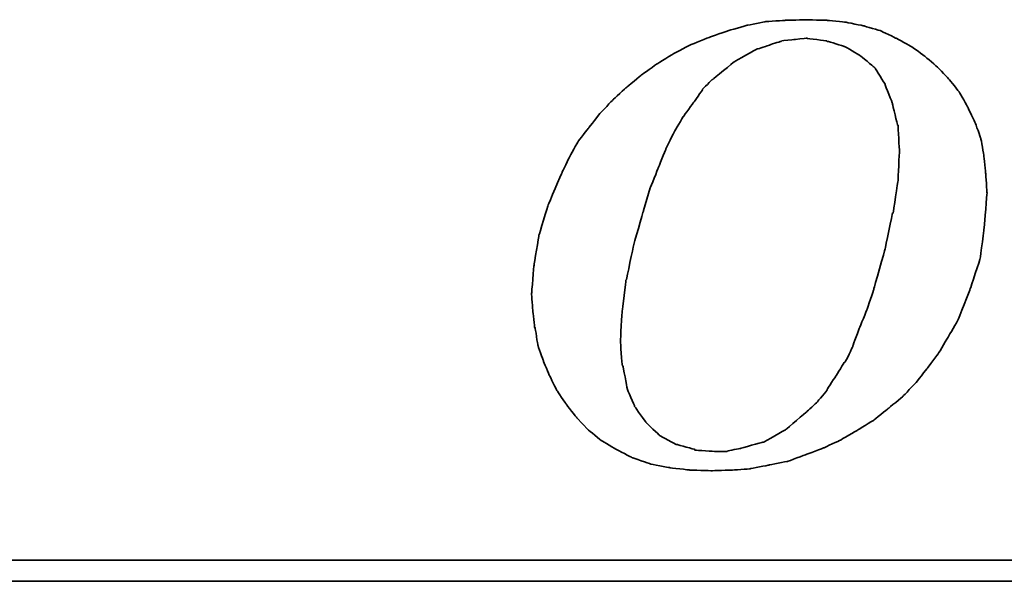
# Model space of a CAD drawing. Header units: millimetres. Extents: x 776 to 1080, y 434 to 536.
# Tile 35 of 53: x 996.35 to 1003.39, y 465.97 to 469.99. Entities that reach past the tile are written whole.
import ezdxf

# ---------------------------------------------------------------- set-up
doc = ezdxf.new("R2010")
doc.units = ezdxf.units.MM
doc.header["$LTSCALE"] = 0.15
doc.layers.add('DIM', color=4, linetype='CONTINUOUS')
doc.layers.add('layer 1', color=7, linetype='CONTINUOUS')

# ---------------------------------------------------------------- blocks, each defined once
blk = doc.blocks.new('TBI MOTION logo(完整正式版)')
at = {"layer": 'layer 1', "color": 22, "lineweight": 35}
for points, knots in [([(-11.34375, -6.98375), (-11.34375, -6.98375), (-10.91375, -7.43875), (-10.91375, -7.43875), (-10.91375, -7.43875), (-10.91375, -7.43875), (-10.38625, -7.87125), (-10.38625, -7.87125), (-10.38625, -7.87125), (-10.38625, -7.87125), (-9.81125, -8.20375), (-9.81125, -8.20375), (-9.81125, -8.20375), (-9.81125, -8.20375), (-9.21125, -8.51875), (-9.21125, -8.51875), (-9.21125, -8.51875), (-9.21125, -8.51875), (-8.51625, -8.75875), (-8.51625, -8.75875), (-8.51625, -8.75875), (-8.51625, -8.75875), (-7.77125, -8.90375), (-7.77125, -8.90375), (-7.77125, -8.90375), (-7.77125, -8.90375), (-6.97875, -8.99875), (-6.97875, -8.99875), (-6.97875, -8.99875), (-6.97875, -8.99875), (-6.14125, -9.02375), (-6.14125, -9.02375), (-6.14125, -9.02375), (-6.14125, -9.02375), (-5.37125, -8.99875), (-5.37125, -8.99875), (-5.37125, -8.99875), (-5.37125, -8.99875), (-4.65375, -8.94875), (-4.65375, -8.94875), (-4.65375, -8.94875), (-4.65375, -8.94875), (-3.93375, -8.80625), (-3.93375, -8.80625), (-3.93375, -8.80625), (-3.93375, -8.80625), (-3.21375, -8.66375), (-3.21375, -8.66375), (-3.21375, -8.66375), (-3.21375, -8.66375), (-2.49375, -8.39875), (-2.49375, -8.39875), (-2.49375, -8.39875), (-2.49375, -8.39875), (-1.79875, -8.13375), (-1.79875, -8.13375), (-1.79875, -8.13375), (-1.79875, -8.13375), (-1.17375, -7.84375), (-1.17375, -7.84375), (-1.17375, -7.84375), (-1.17375, -7.84375), (-0.52375, -7.46375), (-0.52375, -7.46375), (-0.52375, -7.46375), (-0.52375, -7.46375), (0.10124, -7.07875), (0.10124, -7.07875), (0.10124, -7.07875), (0.10124, -7.07875), (0.67625, -6.62375), (0.67625, -6.62375), (0.67625, -6.62375), (0.67625, -6.62375), (1.24874, -6.14375), (1.24874, -6.14375), (1.24874, -6.14375), (1.24874, -6.14375), (1.72874, -5.64125), (1.72874, -5.64125), (1.72874, -5.64125), (1.72874, -5.64125), (2.18624, -5.06375), (2.18624, -5.06375), (2.18624, -5.06375), (2.18624, -5.06375), (2.61625, -4.48874), (2.61625, -4.48874), (2.61625, -4.48874), (2.61625, -4.48874), (3.00125, -3.83874), (3.00125, -3.83874), (3.00125, -3.83874), (3.00125, -3.83874), (3.36124, -3.21374), (3.36124, -3.21374), (3.36124, -3.21374), (3.36124, -3.21374), (3.84374, -1.99125), (3.84374, -1.99125), (3.84374, -1.99125), (3.84374, -1.99125), (4.22625, -0.81875), (4.22625, -0.81875), (4.22625, -0.81875), (4.22625, -0.81875), (4.39125, 0.45624), (4.39125, 0.45624), (4.39125, 0.45624), (4.39125, 0.45624), (4.48874, 1.70124), (4.48874, 1.70124), (4.48874, 1.70124), (4.48874, 1.70124), (4.43874, 2.44625), (4.43874, 2.44625), (4.43874, 2.44625), (4.43874, 2.44625), (4.36874, 3.14125), (4.36874, 3.14125), (4.36874, 3.14125), (4.36874, 3.14125), (4.25125, 3.81125), (4.25125, 3.81125), (4.25125, 3.81125), (4.25125, 3.81125), (4.03124, 4.41125), (4.03124, 4.41125), (4.03124, 4.41125), (4.03124, 4.41125), (3.74374, 5.01125), (3.74374, 5.01125), (3.74374, 5.01125), (3.74374, 5.01125), (3.43124, 5.58875), (3.43124, 5.58875), (3.43124, 5.58875), (3.43124, 5.58875), (3.02625, 6.09125), (3.02625, 6.09125), (3.02625, 6.09125), (3.02625, 6.09125), (2.59374, 6.54875), (2.59374, 6.54875), (2.59374, 6.54875), (2.59374, 6.54875), (2.09124, 6.98125), (2.09124, 6.98125), (2.09124, 6.98125), (2.09124, 6.98125), (1.56124, 7.36625), (1.56124, 7.36625), (1.56124, 7.36625), (1.56124, 7.36625), (0.98624, 7.67625), (0.98624, 7.67625), (0.98624, 7.67625), (0.98624, 7.67625), (0.38624, 7.96375), (0.38624, 7.96375), (0.38624, 7.96375), (0.38624, 7.96375), (-0.25875, 8.15625), (-0.25875, 8.15625), (-0.25875, 8.15625), (-0.25875, 8.15625), (-0.98125, 8.30125), (-0.98125, 8.30125), (-0.98125, 8.30125), (-0.98125, 8.30125), (-1.70124, 8.37125), (-1.70124, 8.37125), (-1.70124, 8.37125), (-1.70124, 8.37125), (-2.49375, 8.39624), (-2.49375, 8.39624), (-2.49375, 8.39624), (-2.49375, 8.39624), (-3.28625, 8.37125), (-3.28625, 8.37125), (-3.28625, 8.37125), (-3.28625, 8.37125), (-4.05125, 8.32125), (-4.05125, 8.32125), (-4.05125, 8.32125), (-4.05125, 8.32125), (-4.77375, 8.18125), (-4.77375, 8.18125), (-4.77375, 8.18125), (-4.77375, 8.18125), (-5.51625, 7.96375), (-5.51625, 7.96375), (-5.51625, 7.96375), (-5.51625, 7.96375), (-6.21125, 7.72625), (-6.21125, 7.72625), (-6.21125, 7.72625), (-6.21125, 7.72625), (-6.92875, 7.43625), (-6.92875, 7.43625), (-6.92875, 7.43625), (-6.92875, 7.43625), (-7.57875, 7.10125), (-7.57875, 7.10125), (-7.57875, 7.10125), (-7.57875, 7.10125), (-8.24875, 6.69125), (-8.24875, 6.69125), (-8.24875, 6.69125), (-8.24875, 6.69125), (-8.84875, 6.26125), (-8.84875, 6.26125), (-8.84875, 6.26125), (-8.84875, 6.26125), (-9.42625, 5.78125), (-9.42625, 5.78125), (-9.42625, 5.78125), (-9.42625, 5.78125), (-9.95375, 5.30125), (-9.95375, 5.30125), (-9.95375, 5.30125), (-9.95375, 5.30125), (-10.43375, 4.79624), (-10.43375, 4.79624), (-10.43375, 4.79624), (-10.43375, 4.79624), (-10.88875, 4.22125), (-10.88875, 4.22125), (-10.88875, 4.22125), (-10.88875, 4.22125), (-11.29875, 3.69375), (-11.29875, 3.69375), (-11.29875, 3.69375), (-11.29875, 3.69375), (-11.63375, 3.09125), (-11.63375, 3.09125), (-11.63375, 3.09125), (-11.63375, 3.09125), (-11.91875, 2.49625), (-11.91875, 2.49625), (-11.91875, 2.49625), (-11.91875, 2.49625), (-12.44875, 1.24625), (-12.44875, 1.24625), (-12.44875, 1.24625), (-12.44875, 1.24625), (-12.80875, 0.06874), (-12.80875, 0.06874), (-12.80875, 0.06874), (-12.80875, 0.06874), (-12.99875, -1.07875), (-12.99875, -1.07875), (-12.99875, -1.07875), (-12.99875, -1.07875), (-13.09375, -2.18375), (-13.09375, -2.18375), (-13.09375, -2.18375), (-13.09375, -2.18375), (-13.04875, -2.85375), (-13.04875, -2.85375), (-13.04875, -2.85375), (-13.04875, -2.85375), (-12.97375, -3.50375), (-12.97375, -3.50375), (-12.97375, -3.50375), (-12.97375, -3.50375), (-12.95375, -3.50375), (-12.95375, -3.50375), (-12.95375, -3.50375), (-12.95375, -3.50375), (-12.85375, -4.17375), (-12.85375, -4.17375), (-12.85375, -4.17375), (-12.85375, -4.17375), (-12.63875, -4.77624), (-12.63875, -4.77624), (-12.63875, -4.77624), (-12.63875, -4.77624), (-12.39875, -5.35125), (-12.39875, -5.35125), (-12.39875, -5.35125), (-12.39875, -5.35125), (-12.11375, -5.92875), (-12.11375, -5.92875), (-12.11375, -5.92875), (-12.11375, -5.92875), (-11.75375, -6.45375), (-11.75375, -6.45375), (-11.75375, -6.45375), (-11.75375, -6.45375), (-11.34375, -6.98375), (-11.34375, -6.98375)], [0, 0, 0, 0, 0.01369863, 0.01369863, 0.01369863, 0.01369864, 0.02739726, 0.02739726, 0.02739726, 0.02739727, 0.04109589, 0.04109589, 0.04109589, 0.0410959, 0.05479452, 0.05479452, 0.05479452, 0.05479453, 0.06849315, 0.06849315, 0.06849315, 0.06849316, 0.08219178, 0.08219178, 0.08219178, 0.08219179, 0.09589041, 0.09589041, 0.09589041, 0.09589042, 0.10958904, 0.10958904, 0.10958904, 0.10958905, 0.12328767, 0.12328767, 0.12328767, 0.12328768, 0.1369863, 0.1369863, 0.1369863, 0.13698631, 0.15068493, 0.15068493, 0.15068493, 0.15068494, 0.16438356, 0.16438356, 0.16438356, 0.16438357, 0.17808219, 0.17808219, 0.17808219, 0.1780822, 0.19178082, 0.19178082, 0.19178082, 0.19178083, 0.20547945, 0.20547945, 0.20547945, 0.20547946, 0.21917808, 0.21917808, 0.21917808, 0.21917809, 0.23287671, 0.23287671, 0.23287671, 0.23287672, 0.24657534, 0.24657534, 0.24657534, 0.24657535, 0.26027397, 0.26027397, 0.26027397, 0.26027398, 0.2739726, 0.2739726, 0.2739726, 0.27397261, 0.28767123, 0.28767123, 0.28767123, 0.28767124, 0.30136986, 0.30136986, 0.30136986, 0.30136987, 0.31506849, 0.31506849, 0.31506849, 0.3150685, 0.32876712, 0.32876712, 0.32876712, 0.32876713, 0.34246575, 0.34246575, 0.34246575, 0.34246576, 0.35616438, 0.35616438, 0.35616438, 0.35616439, 0.36986301, 0.36986301, 0.36986301, 0.36986302, 0.38356164, 0.38356164, 0.38356164, 0.38356165, 0.39726027, 0.39726027, 0.39726027, 0.39726028, 0.4109589, 0.4109589, 0.4109589, 0.41095891, 0.42465753, 0.42465753, 0.42465753, 0.42465754, 0.43835616, 0.43835616, 0.43835616, 0.43835617, 0.45205479, 0.45205479, 0.45205479, 0.4520548, 0.46575342, 0.46575342, 0.46575342, 0.46575343, 0.47945205, 0.47945205, 0.47945205, 0.47945206, 0.49315068, 0.49315068, 0.49315068, 0.49315069, 0.50684932, 0.50684932, 0.50684932, 0.50684933, 0.52054795, 0.52054795, 0.52054795, 0.52054796, 0.53424658, 0.53424658, 0.53424658, 0.53424659, 0.54794521, 0.54794521, 0.54794521, 0.54794522, 0.56164384, 0.56164384, 0.56164384, 0.56164385, 0.57534247, 0.57534247, 0.57534247, 0.57534248, 0.5890411, 0.5890411, 0.5890411, 0.58904111, 0.60273973, 0.60273973, 0.60273973, 0.60273974, 0.61643836, 0.61643836, 0.61643836, 0.61643837, 0.63013699, 0.63013699, 0.63013699, 0.630137, 0.64383562, 0.64383562, 0.64383562, 0.64383563, 0.65753425, 0.65753425, 0.65753425, 0.65753426, 0.67123288, 0.67123288, 0.67123288, 0.67123289, 0.68493151, 0.68493151, 0.68493151, 0.68493152, 0.69863014, 0.69863014, 0.69863014, 0.69863015, 0.71232877, 0.71232877, 0.71232877, 0.71232878, 0.7260274, 0.7260274, 0.7260274, 0.72602741, 0.73972603, 0.73972603, 0.73972603, 0.73972604, 0.75342466, 0.75342466, 0.75342466, 0.75342467, 0.76712329, 0.76712329, 0.76712329, 0.7671233, 0.78082192, 0.78082192, 0.78082192, 0.78082193, 0.79452055, 0.79452055, 0.79452055, 0.79452056, 0.80821918, 0.80821918, 0.80821918, 0.80821919, 0.82191781, 0.82191781, 0.82191781, 0.82191782, 0.83561644, 0.83561644, 0.83561644, 0.83561645, 0.84931507, 0.84931507, 0.84931507, 0.84931508, 0.8630137, 0.8630137, 0.8630137, 0.86301371, 0.87671233, 0.87671233, 0.87671233, 0.87671234, 0.89041096, 0.89041096, 0.89041096, 0.89041097, 0.90410959, 0.90410959, 0.90410959, 0.9041096, 0.91780822, 0.91780822, 0.91780822, 0.91780823, 0.93150685, 0.93150685, 0.93150685, 0.93150686, 0.94520548, 0.94520548, 0.94520548, 0.94520549, 0.95890411, 0.95890411, 0.95890411, 0.95890412, 0.97260274, 0.97260274, 0.97260274, 0.97260275, 0.98630137, 0.98630137, 0.98630137, 0.98630138, 1, 1, 1, 1]), ([(-8.77875, 1.03124), (-8.77875, 1.03124), (-8.51625, 1.89625), (-8.51625, 1.89625), (-8.51625, 1.89625), (-8.51625, 1.89625), (-8.20375, 2.66375), (-8.20375, 2.66375), (-8.20375, 2.66375), (-8.20375, 2.66375), (-7.91625, 3.38125), (-7.91625, 3.38125), (-7.91625, 3.38125), (-7.91625, 3.38125), (-7.91625, 3.40624), (-7.91625, 3.40624), (-7.91625, 3.40624), (-7.91625, 3.40624), (-7.57875, 4.07624), (-7.57875, 4.07624), (-7.57875, 4.07624), (-7.57875, 4.07624), (-7.24375, 4.65125), (-7.24375, 4.65125), (-7.24375, 4.65125), (-7.24375, 4.65125), (-7.21875, 4.65125), (-7.21875, 4.65125), (-7.21875, 4.65125), (-7.21875, 4.65125), (-7.21875, 4.67624), (-7.21875, 4.67624), (-7.21875, 4.67624), (-7.21875, 4.67624), (-6.83625, 5.20375), (-6.83625, 5.20375), (-6.83625, 5.20375), (-6.83625, 5.20375), (-6.49875, 5.68625), (-6.49875, 5.68625), (-6.49875, 5.68625), (-6.49875, 5.68625), (-6.49875, 5.70625), (-6.49875, 5.70625), (-6.49875, 5.70625), (-6.49875, 5.70625), (-6.11625, 6.09125), (-6.11625, 6.09125), (-6.11625, 6.09125), (-6.11625, 6.09125), (-6.09125, 6.09125), (-6.09125, 6.09125), (-6.09125, 6.09125), (-6.09125, 6.09125), (-5.27375, 6.76625), (-5.27375, 6.76625), (-5.27375, 6.76625), (-5.27375, 6.76625), (-5.24875, 6.76625), (-5.24875, 6.76625), (-5.24875, 6.76625), (-5.24875, 6.76625), (-5.24875, 6.78625), (-5.24875, 6.78625), (-5.24875, 6.78625), (-5.24875, 6.78625), (-4.38875, 7.26624), (-4.38875, 7.26624), (-4.38875, 7.26624), (-4.38875, 7.26624), (-4.36125, 7.26624), (-4.36125, 7.26624), (-4.36125, 7.26624), (-4.36125, 7.26624), (-3.93375, 7.41125), (-3.93375, 7.41125), (-3.93375, 7.41125), (-3.93375, 7.41125), (-3.47375, 7.55625), (-3.47375, 7.55625), (-3.47375, 7.55625), (-3.47375, 7.55625), (-3.45375, 7.55625), (-3.45375, 7.55625), (-3.45375, 7.55625), (-3.45375, 7.55625), (-3.42875, 7.58124), (-3.42875, 7.58124), (-3.42875, 7.58124), (-3.42875, 7.58124), (-2.97375, 7.62625), (-2.97375, 7.62625), (-2.97375, 7.62625), (-2.97375, 7.62625), (-2.49375, 7.67625), (-2.49375, 7.67625), (-2.49375, 7.67625), (-2.49375, 7.67625), (-2.46875, 7.67625), (-2.46875, 7.67625), (-2.46875, 7.67625), (-2.46875, 7.67625), (-1.70124, 7.58124), (-1.70124, 7.58124), (-1.70124, 7.58124), (-1.70124, 7.58124), (-1.67875, 7.55625), (-1.67875, 7.55625), (-1.67875, 7.55625), (-1.67875, 7.55625), (-1.65375, 7.55625), (-1.65375, 7.55625), (-1.65375, 7.55625), (-1.65375, 7.55625), (-1.03125, 7.36625), (-1.03125, 7.36625), (-1.03125, 7.36625), (-1.03125, 7.36625), (-1.00625, 7.36625), (-1.00625, 7.36625), (-1.00625, 7.36625), (-1.00625, 7.36625), (-0.43124, 7.02624), (-0.43124, 7.02624), (-0.43124, 7.02624), (-0.43124, 7.02624), (-0.40625, 7.00624), (-0.40625, 7.00624), (-0.40625, 7.00624), (-0.40625, 7.00624), (0.12124, 6.57124), (0.12124, 6.57124), (0.12124, 6.57124), (0.12124, 6.57124), (0.14624, 6.54875), (0.14624, 6.54875), (0.14624, 6.54875), (0.14624, 6.54875), (0.17124, 6.52375), (0.17124, 6.52375), (0.17124, 6.52375), (0.17124, 6.52375), (0.55625, 5.89875), (0.55625, 5.89875), (0.55625, 5.89875), (0.55625, 5.89875), (0.55625, 5.87625), (0.55625, 5.87625), (0.55625, 5.87625), (0.55625, 5.87625), (0.84124, 5.15625), (0.84124, 5.15625), (0.84124, 5.15625), (0.84124, 5.15625), (0.84124, 5.13125), (0.84124, 5.13125), (0.84124, 5.13125), (0.84124, 5.13125), (1.03624, 4.31875), (1.03624, 4.31875), (1.03624, 4.31875), (1.03624, 4.31875), (1.05624, 4.31875), (1.05624, 4.31875), (1.05624, 4.31875), (1.05624, 4.31875), (1.05624, 4.29125), (1.05624, 4.29125), (1.05624, 4.29125), (1.05624, 4.29125), (1.10625, 3.33125), (1.10625, 3.33125), (1.10625, 3.33125), (1.10625, 3.33125), (1.10625, 3.30875), (1.10625, 3.30875), (1.10625, 3.30875), (1.10625, 3.30875), (1.05624, 2.20624), (1.05624, 2.20624), (1.05624, 2.20624), (1.05624, 2.20624), (1.05624, 2.18124), (1.05624, 2.18124), (1.05624, 2.18124), (1.05624, 2.18124), (0.86624, 0.93624), (0.86624, 0.93624), (0.86624, 0.93624), (0.86624, 0.93624), (0.84124, 0.93624), (0.84124, 0.93624), (0.84124, 0.93624), (0.84124, 0.93624), (0.55625, -0.45874), (0.55625, -0.45874), (0.55625, -0.45874), (0.55625, -0.45874), (0.12124, -1.99125), (0.12124, -1.99125), (0.12124, -1.99125), (0.12124, -1.99125), (0.12124, -2.01874), (0.12124, -2.01874), (0.12124, -2.01874), (0.12124, -2.01874), (-0.13874, -2.78375), (-0.13874, -2.78375), (-0.13874, -2.78375), (-0.13874, -2.78375), (-0.43124, -3.50375), (-0.43124, -3.50375), (-0.43124, -3.50375), (-0.43124, -3.50375), (-0.69375, -4.19875), (-0.69375, -4.19875), (-0.69375, -4.19875), (-0.69375, -4.19875), (-0.69375, -4.22375), (-0.69375, -4.22375), (-0.69375, -4.22375), (-0.69375, -4.22375), (-0.98125, -4.82374), (-0.98125, -4.82374), (-0.98125, -4.82374), (-0.98125, -4.82374), (-1.00625, -4.82374), (-1.00625, -4.82374), (-1.00625, -4.82374), (-1.00625, -4.82374), (-1.33875, -5.35125), (-1.33875, -5.35125), (-1.33875, -5.35125), (-1.33875, -5.35125), (-1.67875, -5.87875), (-1.67875, -5.87875), (-1.67875, -5.87875), (-1.67875, -5.87875), (-1.67875, -5.90375), (-1.67875, -5.90375), (-1.67875, -5.90375), (-1.67875, -5.90375), (-2.05875, -6.35875), (-2.05875, -6.35875), (-2.05875, -6.35875), (-2.05875, -6.35875), (-2.08375, -6.38375), (-2.08375, -6.38375), (-2.08375, -6.38375), (-2.08375, -6.38375), (-2.46875, -6.74375), (-2.46875, -6.74375), (-2.46875, -6.74375), (-2.46875, -6.74375), (-3.25875, -7.41625), (-3.25875, -7.41625), (-3.25875, -7.41625), (-3.25875, -7.41625), (-3.28625, -7.43875), (-3.28625, -7.43875), (-3.28625, -7.43875), (-3.28625, -7.43875), (-4.12375, -7.91875), (-4.12375, -7.91875), (-4.12375, -7.91875), (-4.12375, -7.91875), (-4.14875, -7.91875), (-4.14875, -7.91875), (-4.14875, -7.91875), (-4.14875, -7.91875), (-4.17125, -7.91875), (-4.17125, -7.91875), (-4.17125, -7.91875), (-4.17125, -7.91875), (-5.03375, -8.15875), (-5.03375, -8.15875), (-5.03375, -8.15875), (-5.03375, -8.15875), (-5.51625, -8.25625), (-5.51625, -8.25625), (-5.51625, -8.25625), (-5.51625, -8.25625), (-5.54125, -8.27875), (-5.54125, -8.27875), (-5.54125, -8.27875), (-5.54125, -8.27875), (-5.56375, -8.27875), (-5.56375, -8.27875), (-5.56375, -8.27875), (-5.56375, -8.27875), (-5.99625, -8.27875), (-5.99625, -8.27875), (-5.99625, -8.27875), (-5.99625, -8.27875), (-6.76375, -8.23125), (-6.76375, -8.23125), (-6.76375, -8.23125), (-6.76375, -8.23125), (-6.78875, -8.23125), (-6.78875, -8.23125), (-6.78875, -8.23125), (-6.78875, -8.23125), (-6.78875, -8.20375), (-6.78875, -8.20375), (-6.78875, -8.20375), (-6.78875, -8.20375), (-7.45875, -8.01375), (-7.45875, -8.01375), (-7.45875, -8.01375), (-7.45875, -8.01375), (-7.48375, -8.01375), (-7.48375, -8.01375), (-7.48375, -8.01375), (-7.48375, -8.01375), (-7.50875, -8.01375), (-7.50875, -8.01375), (-7.50875, -8.01375), (-7.50875, -8.01375), (-8.13125, -7.67875), (-8.13125, -7.67875), (-8.13125, -7.67875), (-8.13125, -7.67875), (-8.15625, -7.65375), (-8.15625, -7.65375), (-8.15625, -7.65375), (-8.15625, -7.65375), (-8.65875, -7.17375), (-8.65875, -7.17375), (-8.65875, -7.17375), (-8.65875, -7.17375), (-8.68375, -7.14875), (-8.68375, -7.14875), (-8.68375, -7.14875), (-8.68375, -7.14875), (-9.08875, -6.57375), (-9.08875, -6.57375), (-9.08875, -6.57375), (-9.08875, -6.57375), (-9.11375, -6.54875), (-9.11375, -6.54875), (-9.11375, -6.54875), (-9.11375, -6.54875), (-9.11375, -6.52875), (-9.11375, -6.52875), (-9.11375, -6.52875), (-9.11375, -6.52875), (-9.40375, -5.85375), (-9.40375, -5.85375), (-9.40375, -5.85375), (-9.40375, -5.85375), (-9.40375, -5.82875), (-9.40375, -5.82875), (-9.40375, -5.82875), (-9.40375, -5.82875), (-9.56875, -4.96875), (-9.56875, -4.96875), (-9.56875, -4.96875), (-9.56875, -4.96875), (-9.59375, -4.94375), (-9.59375, -4.94375), (-9.59375, -4.94375), (-9.59375, -4.94375), (-9.66375, -4.03375), (-9.66375, -4.03375), (-9.66375, -4.03375), (-9.66375, -4.03375), (-9.66375, -4.00875), (-9.66375, -4.00875), (-9.66375, -4.00875), (-9.66375, -4.00875), (-9.59375, -2.85375), (-9.59375, -2.85375), (-9.59375, -2.85375), (-9.59375, -2.85375), (-9.45125, -1.65875), (-9.45125, -1.65875), (-9.45125, -1.65875), (-9.45125, -1.65875), (-9.42625, -1.63375), (-9.42625, -1.63375), (-9.42625, -1.63375), (-9.42625, -1.63375), (-9.16125, -0.33875), (-9.16125, -0.33875), (-9.16125, -0.33875), (-9.16125, -0.33875), (-8.77875, 1.00624), (-8.77875, 1.00624), (-8.77875, 1.00624), (-8.77875, 1.00624), (-8.77875, 1.03124), (-8.77875, 1.03124)], [0, 0, 0, 0, 0.01020408, 0.01020408, 0.01020408, 0.01020409, 0.02040816, 0.02040816, 0.02040816, 0.02040817, 0.03061224, 0.03061224, 0.03061224, 0.03061225, 0.04081633, 0.04081633, 0.04081633, 0.04081634, 0.05102041, 0.05102041, 0.05102041, 0.05102042, 0.06122449, 0.06122449, 0.06122449, 0.0612245, 0.07142857, 0.07142857, 0.07142857, 0.07142858, 0.08163265, 0.08163265, 0.08163265, 0.08163266, 0.09183673, 0.09183673, 0.09183673, 0.09183674, 0.10204082, 0.10204082, 0.10204082, 0.10204083, 0.1122449, 0.1122449, 0.1122449, 0.11224491, 0.12244898, 0.12244898, 0.12244898, 0.12244899, 0.13265306, 0.13265306, 0.13265306, 0.13265307, 0.14285714, 0.14285714, 0.14285714, 0.14285715, 0.15306122, 0.15306122, 0.15306122, 0.15306123, 0.16326531, 0.16326531, 0.16326531, 0.16326532, 0.17346939, 0.17346939, 0.17346939, 0.1734694, 0.18367347, 0.18367347, 0.18367347, 0.18367348, 0.19387755, 0.19387755, 0.19387755, 0.19387756, 0.20408163, 0.20408163, 0.20408163, 0.20408164, 0.21428571, 0.21428571, 0.21428571, 0.21428572, 0.2244898, 0.2244898, 0.2244898, 0.22448981, 0.23469388, 0.23469388, 0.23469388, 0.23469389, 0.24489796, 0.24489796, 0.24489796, 0.24489797, 0.25510204, 0.25510204, 0.25510204, 0.25510205, 0.26530612, 0.26530612, 0.26530612, 0.26530613, 0.2755102, 0.2755102, 0.2755102, 0.27551021, 0.28571429, 0.28571429, 0.28571429, 0.2857143, 0.29591837, 0.29591837, 0.29591837, 0.29591838, 0.30612245, 0.30612245, 0.30612245, 0.30612246, 0.31632653, 0.31632653, 0.31632653, 0.31632654, 0.32653061, 0.32653061, 0.32653061, 0.32653062, 0.33673469, 0.33673469, 0.33673469, 0.3367347, 0.34693878, 0.34693878, 0.34693878, 0.34693879, 0.35714286, 0.35714286, 0.35714286, 0.35714287, 0.36734694, 0.36734694, 0.36734694, 0.36734695, 0.37755102, 0.37755102, 0.37755102, 0.37755103, 0.3877551, 0.3877551, 0.3877551, 0.38775511, 0.39795918, 0.39795918, 0.39795918, 0.39795919, 0.40816327, 0.40816327, 0.40816327, 0.40816328, 0.41836735, 0.41836735, 0.41836735, 0.41836736, 0.42857143, 0.42857143, 0.42857143, 0.42857144, 0.43877551, 0.43877551, 0.43877551, 0.43877552, 0.44897959, 0.44897959, 0.44897959, 0.4489796, 0.45918367, 0.45918367, 0.45918367, 0.45918368, 0.46938776, 0.46938776, 0.46938776, 0.46938777, 0.47959184, 0.47959184, 0.47959184, 0.47959185, 0.48979592, 0.48979592, 0.48979592, 0.48979593, 0.5, 0.5, 0.5, 0.50000001, 0.51020408, 0.51020408, 0.51020408, 0.51020409, 0.52040816, 0.52040816, 0.52040816, 0.52040817, 0.53061224, 0.53061224, 0.53061224, 0.53061225, 0.54081633, 0.54081633, 0.54081633, 0.54081634, 0.55102041, 0.55102041, 0.55102041, 0.55102042, 0.56122449, 0.56122449, 0.56122449, 0.5612245, 0.57142857, 0.57142857, 0.57142857, 0.57142858, 0.58163265, 0.58163265, 0.58163265, 0.58163266, 0.59183673, 0.59183673, 0.59183673, 0.59183674, 0.60204082, 0.60204082, 0.60204082, 0.60204083, 0.6122449, 0.6122449, 0.6122449, 0.61224491, 0.62244898, 0.62244898, 0.62244898, 0.62244899, 0.63265306, 0.63265306, 0.63265306, 0.63265307, 0.64285714, 0.64285714, 0.64285714, 0.64285715, 0.65306122, 0.65306122, 0.65306122, 0.65306123, 0.66326531, 0.66326531, 0.66326531, 0.66326532, 0.67346939, 0.67346939, 0.67346939, 0.6734694, 0.68367347, 0.68367347, 0.68367347, 0.68367348, 0.69387755, 0.69387755, 0.69387755, 0.69387756, 0.70408163, 0.70408163, 0.70408163, 0.70408164, 0.71428571, 0.71428571, 0.71428571, 0.71428572, 0.7244898, 0.7244898, 0.7244898, 0.72448981, 0.73469388, 0.73469388, 0.73469388, 0.73469389, 0.74489796, 0.74489796, 0.74489796, 0.74489797, 0.75510204, 0.75510204, 0.75510204, 0.75510205, 0.76530612, 0.76530612, 0.76530612, 0.76530613, 0.7755102, 0.7755102, 0.7755102, 0.77551021, 0.78571429, 0.78571429, 0.78571429, 0.7857143, 0.79591837, 0.79591837, 0.79591837, 0.79591838, 0.80612245, 0.80612245, 0.80612245, 0.80612246, 0.81632653, 0.81632653, 0.81632653, 0.81632654, 0.82653061, 0.82653061, 0.82653061, 0.82653062, 0.83673469, 0.83673469, 0.83673469, 0.8367347, 0.84693878, 0.84693878, 0.84693878, 0.84693879, 0.85714286, 0.85714286, 0.85714286, 0.85714287, 0.86734694, 0.86734694, 0.86734694, 0.86734695, 0.87755102, 0.87755102, 0.87755102, 0.87755103, 0.8877551, 0.8877551, 0.8877551, 0.88775511, 0.89795918, 0.89795918, 0.89795918, 0.89795919, 0.90816327, 0.90816327, 0.90816327, 0.90816328, 0.91836735, 0.91836735, 0.91836735, 0.91836736, 0.92857143, 0.92857143, 0.92857143, 0.92857144, 0.93877551, 0.93877551, 0.93877551, 0.93877552, 0.94897959, 0.94897959, 0.94897959, 0.9489796, 0.95918367, 0.95918367, 0.95918367, 0.95918368, 0.96938776, 0.96938776, 0.96938776, 0.96938777, 0.97959184, 0.97959184, 0.97959184, 0.97959185, 0.98979592, 0.98979592, 0.98979592, 0.98979593, 1, 1, 1, 1]), ([(75.90875, -9.47875), (75.90875, -9.47875), (75.90875, -12.28625), (75.90875, -12.28625), (75.90875, -12.28625), (75.90875, -12.28625), (75.90875, -12.47875), (75.90875, -12.47875), (75.90875, -12.47875), (75.90875, -12.47875), (75.71625, -12.47875), (75.71625, -12.47875), (75.71625, -12.47875), (75.71625, -12.47875), (-88.32875, -12.47875), (-88.32875, -12.47875), (-88.32875, -12.47875), (-88.32875, -12.47875), (-88.32875, -13.29375), (-88.32875, -13.29375), (-88.32875, -13.29375), (-88.32875, -13.29375), (82.89125, -13.29375), (82.89125, -13.29375), (82.89125, -13.29375), (82.89125, -13.29375), (75.90875, -9.47875), (75.90875, -9.47875)], [0, 0, 0, 0, 0.14285714, 0.14285714, 0.14285714, 0.14285715, 0.28571429, 0.28571429, 0.28571429, 0.2857143, 0.42857143, 0.42857143, 0.42857143, 0.42857144, 0.57142857, 0.57142857, 0.57142857, 0.57142858, 0.71428571, 0.71428571, 0.71428571, 0.71428572, 0.85714286, 0.85714286, 0.85714286, 0.85714287, 1, 1, 1, 1])]:
    blk.add_open_spline(points, degree=3, knots=knots, dxfattribs=at)

msp = doc.modelspace()

# ---------------------------------------------------------------- block references
at = {"layer": 'DIM', "color": 7, "xscale": 0.1852549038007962, "yscale": 0.1852549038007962, "zscale": 0.1852549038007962}
msp.add_blockref('TBI MOTION logo(完整正式版)', (1002.4359, 468.435), dxfattribs=at)

doc.saveas('drawing.dxf')
